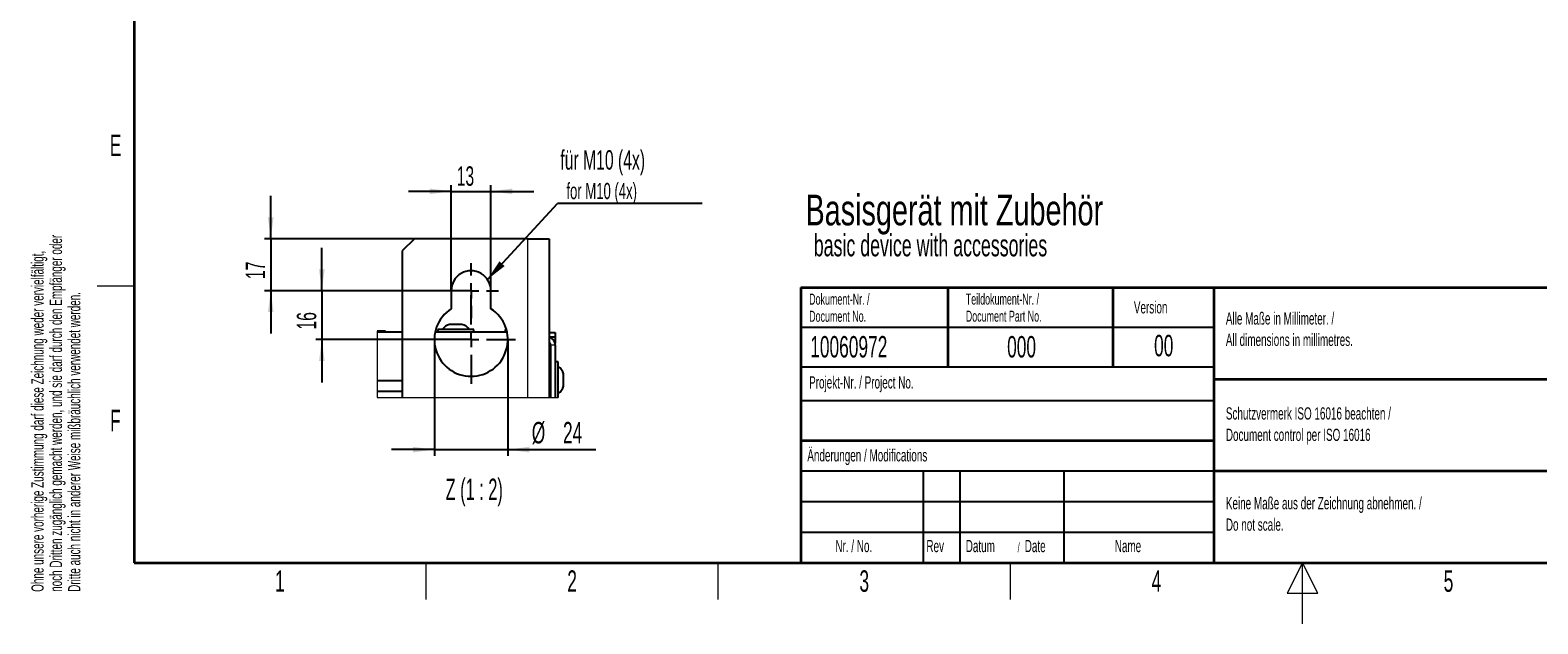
# Paper-space layout 'Blatt3' of a CAD drawing. Header units: millimetres. Extents: x 5 to 418, y 2 to 292.
# Tile 1 of 50: x 9 to 255, y 2 to 99. Entities that reach past the tile are written whole.
import ezdxf

# ---------------------------------------------------------------- set-up
doc = ezdxf.new("R2010")
doc.units = ezdxf.units.MM
doc.layers.add('SLD-0', color=7, linetype='Continuous')
doc.styles.add('SLDTEXTSTYLE0', font='TXT', dxfattribs={"width": 0.7})
doc.styles.add('SLDTEXTSTYLE1', font='TXT', dxfattribs={"width": 0.605})
doc.styles.add('SLDTEXTSTYLE3', font='TXT', dxfattribs={"width": 0.57})
doc.dimstyles.new('SLDDIMSTYLE5', dxfattribs={"dimtxt": 3.081982, "dimasz": 3.5, "dimexe": 0, "dimexo": 0.0625, "dimgap": 0.770496, "dimtad": 1, "dimlfac": 2, "dimrnd": 1e-09, "dimzin": 12, "dimdsep": 46, "dimtxsty": 'SLDTEXTSTYLE1', "dimsah": 1, "dimcen": 0.09, "dimadec": 0, "dimazin": 3, "dimtfac": 1, "dimtmove": 0, "dimatfit": 0, "dimfxl": 1, "dimfrac": 2, "dimtolj": 1, "dimtzin": 12, "dimarcsym": 0})
doc.dimstyles.new('SLDDIMSTYLE6', dxfattribs={"dimtxt": 3.5, "dimasz": 3.5, "dimexe": 0, "dimexo": 0.0625, "dimgap": 0.875, "dimtad": 1, "dimlfac": 2, "dimrnd": 1e-09, "dimzin": 12, "dimdsep": 46, "dimtxsty": 'SLDTEXTSTYLE1', "dimsah": 1, "dimcen": 0.09, "dimadec": 0, "dimazin": 3, "dimtfac": 1, "dimtmove": 0, "dimatfit": 0, "dimfxl": 1, "dimfrac": 2, "dimtolj": 1, "dimtzin": 12, "dimarcsym": 0})
doc.dimstyles.new('SLDDIMSTYLE7', dxfattribs={"dimtxt": 0.18, "dimasz": 3.5, "dimexe": 0, "dimexo": 0.0625, "dimgap": 0, "dimtad": 0, "dimtih": 1, "dimtoh": 1, "dimdec": 0, "dimrnd": 1e-09, "dimzin": 0, "dimdsep": 46, "dimtxsty": 'Standard', "dimsah": 1, "dimcen": 0.09, "dimadec": 0, "dimazin": 0, "dimtfac": 3.5, "dimtdec": 0, "dimtofl": 0, "dimtmove": 0, "dimatfit": 3, "dimfxl": 1, "dimfrac": 2, "dimtolj": 1, "dimtzin": 0, "dimarcsym": 0})

# ---------------------------------------------------------------- blocks, each defined once
blk = doc.blocks.new('SW_NOTE_0_37')
at = {"layer": 'SLD-0', "color": 0, "attachment_point": 1}
for s, insert, char_height, style in [('Basisgerät mit Zubehör', (0, 6.48), 5.0271, 'SLDTEXTSTYLE0'), ('basic device with accessories', (1.35, -0.02), 3.5956, 'SLDTEXTSTYLE1')]:
    blk.add_mtext(s, dxfattribs=dict(at, insert=insert, char_height=char_height, style=style))
blk = doc.blocks.new('SW_NOTE_0_39')
at = {"layer": 'SLD-0', "color": 0, "char_height": 2, "attachment_point": 1, "rotation": 90, "style": 'SLDTEXTSTYLE1'}
for s, insert in [('noch Dritten zugänglich gemacht werden, und sie darf durch den Empfänger oder', (0.42, 0)), ('Ohne unsere vorherige Zustimmung darf diese Zeichnung weder vervielfältigt,', (-2.58, 0)), ('Dritte auch nicht in anderer Weise mißbräuchlich verwendet werden.', (3.42, 0))]:
    blk.add_mtext(s, dxfattribs=dict(at, insert=insert))
blk = doc.blocks.new('SW_NOTE_0_40')
at = {"layer": 'SLD-0', "color": 0, "attachment_point": 1, "style": 'SLDTEXTSTYLE1'}
for s, insert, char_height in [('Datum', (0, 2.58), 2), ('Date', (9.64, 2.58), 2), ('/', (8.48, 2.08), 1.5)]:
    blk.add_mtext(s, dxfattribs=dict(at, insert=insert, char_height=char_height))
blk = doc.blocks.new('SW_NOTE_0_41')
at = {"layer": 'SLD-0', "color": 0, "char_height": 2, "attachment_point": 1, "style": 'SLDTEXTSTYLE1'}
for s, insert in [('Alle Maße in Millimeter. /', (0, 2.58)), ('All dimensions in millimetres.', (0, -0.92))]:
    blk.add_mtext(s, dxfattribs=dict(at, insert=insert))
blk = doc.blocks.new('SW_NOTE_0_42')
at = {"layer": 'SLD-0', "color": 0, "char_height": 1.8, "attachment_point": 1, "style": 'SLDTEXTSTYLE1'}
for s, insert in [('Teildokument-Nr. /', (0, 2.32)), ('Document Part No.', (0, -0.48))]:
    blk.add_mtext(s, dxfattribs=dict(at, insert=insert))
blk = doc.blocks.new('SW_NOTE_0_43')
at = {"layer": 'SLD-0', "color": 0, "char_height": 1.8, "attachment_point": 1, "style": 'SLDTEXTSTYLE1'}
for s, insert in [('Dokument-Nr. /', (0, 2.32)), ('Document No.', (0, -0.48))]:
    blk.add_mtext(s, dxfattribs=dict(at, insert=insert))
blk = doc.blocks.new('SW_NOTE_0_44')
at = {"layer": 'SLD-0', "color": 0, "char_height": 2, "attachment_point": 1, "style": 'SLDTEXTSTYLE1'}
for s, insert in [('Keine Maße aus der Zeichnung abnehmen. /', (0, 2.58)), ('Do not scale.', (0, -0.92))]:
    blk.add_mtext(s, dxfattribs=dict(at, insert=insert))
blk = doc.blocks.new('SW_NOTE_0_45')
at = {"layer": 'SLD-0', "color": 0, "char_height": 2, "attachment_point": 1, "style": 'SLDTEXTSTYLE1'}
for s, insert in [('Schutzvermerk ISO 16016 beachten /', (0, 2.58)), ('Document control per ISO 16016', (0, -0.92))]:
    blk.add_mtext(s, dxfattribs=dict(at, insert=insert))
blk = doc.blocks.new('_D_22')
at = {"layer": 'SLD-0', "color": 7}
for p, q in [((48.35, 64.97), (48.35, 71.97)), ((71.84, 64.97), (47.35, 64.97)), ((48.35, 64.97), (48.35, 56.47)), ((81.09, 56.47), (47.35, 56.47)), ((48.35, 56.47), (48.35, 49.47))]:
    blk.add_line(p, q, dxfattribs=at)
for points in [[(48.35, 64.97), (48.81, 68.47), (47.89, 68.47)], [(48.35, 56.47), (47.89, 52.97), (48.81, 52.97)]]:
    blk.add_solid(points, dxfattribs=at)
at = {"layer": 'SLD-0', "color": 7, "insert": (44.26, 58.37), "char_height": 3.175, "attachment_point": 1, "rotation": 90, "style": 'SLDTEXTSTYLE1'}
blk.add_mtext('17', dxfattribs=at)
blk = doc.blocks.new('_D_23')
at = {"layer": 'SLD-0', "color": 7}
for p, q in [((56.7, 56.47), (56.7, 63.47)), ((81.09, 56.47), (55.7, 56.47)), ((56.7, 56.47), (56.7, 48.47)), ((81.09, 48.47), (55.7, 48.47)), ((56.7, 48.47), (56.7, 41.47))]:
    blk.add_line(p, q, dxfattribs=at)
for points in [[(56.7, 56.47), (57.16, 59.97), (56.24, 59.97)], [(56.7, 48.47), (56.24, 44.97), (57.16, 44.97)]]:
    blk.add_solid(points, dxfattribs=at)
at = {"layer": 'SLD-0', "color": 7, "insert": (52.61, 50.12), "char_height": 3.175, "attachment_point": 1, "rotation": 90, "style": 'SLDTEXTSTYLE1'}
blk.add_mtext('16', dxfattribs=at)
blk = doc.blocks.new('_D_24')
at = {"layer": 'SLD-0', "color": 7}
for p, q in [((77.84, 72.72), (70.84, 72.72)), ((77.84, 56.47), (77.84, 73.72)), ((77.84, 72.72), (84.34, 72.72)), ((84.34, 56.47), (84.34, 73.72)), ((84.34, 72.72), (91.34, 72.72))]:
    blk.add_line(p, q, dxfattribs=at)
for points in [[(77.84, 72.72), (74.34, 73.18), (74.34, 72.26)], [(84.34, 72.72), (87.84, 72.26), (87.84, 73.18)]]:
    blk.add_solid(points, dxfattribs=at)
at = {"layer": 'SLD-0', "color": 7, "insert": (78.74, 76.81), "char_height": 3.175, "attachment_point": 1, "style": 'SLDTEXTSTYLE1'}
blk.add_mtext('13', dxfattribs=at)
blk = doc.blocks.new('_D_25')
at = {"layer": 'SLD-0', "color": 7}
for p, q in [((75.09, 48.47), (75.09, 29.49)), ((87.09, 48.47), (87.09, 29.49)), ((75.09, 30.49), (68.09, 30.49)), ((75.09, 30.49), (87.09, 30.49)), ((87.09, 30.49), (101.46, 30.49))]:
    blk.add_line(p, q, dxfattribs=at)
for points in [[(75.09, 30.49), (71.59, 30.95), (71.59, 30.03)], [(87.09, 30.49), (90.59, 30.03), (90.59, 30.95)]]:
    blk.add_solid(points, dxfattribs=at)
at = {"layer": 'SLD-0', "color": 7, "char_height": 3.5, "attachment_point": 1, "style": 'SLDTEXTSTYLE1'}
for s, insert in [('%%c', (91.01, 35.01)), ('24', (96.12, 35.02))]:
    blk.add_mtext(s, dxfattribs=dict(at, insert=insert))
blk = doc.blocks.new('SW_NOTE_0_55')
at = {"layer": 'SLD-0', "color": 0}
blk.add_line((23.63, 0), (0, 0), dxfattribs=at)
at = {"layer": 'SLD-0', "color": 0, "attachment_point": 1, "style": 'SLDTEXTSTYLE1'}
for s, insert, char_height in [('für M10 (4x)', (0.44, 8.73), 3.175), ('for M10 (4x)', (1.43, 3.38), 2.6458)]:
    blk.add_mtext(s, dxfattribs=dict(at, insert=insert, char_height=char_height))
blk = doc.blocks.new('SW_CENTERMARKSYMBOL_14')
at = {"layer": 'SLD-0', "color": 0}
for p, q in [((0, 2.5), (0, 4.5)), ((-2.5, 0), (-4.5, 0)), ((0, 0), (-1.25, 0)), ((0, 0), (0, 1.25)), ((0, 0), (0, -1.25)), ((0, 0), (1.25, 0)), ((2.5, 0), (4.5, 0)), ((0, -2.5), (0, -4.5))]:
    blk.add_line(p, q, dxfattribs=at)
blk = doc.blocks.new('SW_CENTERMARKSYMBOL_15')
at = {"layer": 'SLD-0', "color": 0}
for p, q in [((0, 2.5), (0, 7.25)), ((-2.5, 0), (-7.25, 0)), ((0, 0), (-1.25, 0)), ((0, 0), (0, 1.25)), ((0, 0), (0, -1.25)), ((0, 0), (1.25, 0)), ((2.5, 0), (7.25, 0)), ((0, -2.5), (0, -7.25))]:
    blk.add_line(p, q, dxfattribs=at)

psp = doc.layouts.new('Blatt3')

# ---------------------------------------------------------------- linework, layer by layer
at = {"color": 7, "linetype": 'Continuous', "lineweight": 25}
for p, q in [((71.8401, 64.9746), (69.8401, 62.9746)), ((90.3401, 64.9746), (71.8401, 64.9746)), ((90.3401, 64.9746), (93.8401, 64.9746)), ((93.8401, 64.9746), (93.8401, 39.0018)), ((69.8401, 62.9746), (69.8401, 39.0018)), ((77.8401, 56.4746), (77.8401, 53.5182)), ((84.3401, 53.5182), (84.3401, 56.4746)), ((67.0901, 49.8746), (65.748, 49.8746)), ((65.748, 49.7246), (69.8401, 49.7246)), ((67.0901, 49.7246), (67.0901, 49.8746)), ((75.2217, 49.7246), (86.9584, 49.7246)), ((75.6401, 50.1246), (75.6401, 49.7246)), ((81.1555, 50.1246), (75.6401, 50.1246)), ((79.4597, 50.9746), (77.5901, 50.9746)), ((79.5901, 50.9746), (79.4597, 50.9746)), ((81.5401, 50.1246), (81.1555, 50.1246)), ((81.5401, 49.7246), (81.5401, 50.1246)), ((86.6401, 50.1246), (86.6401, 49.7246)), ((86.8588, 50.1246), (86.6401, 50.1246)), ((93.8401, 49.6246), (94.8401, 49.6246)), ((94.8401, 49.6246), (94.8401, 48.8746)), ((94.8401, 48.8746), (93.8401, 48.8746)), ((93.8401, 47.7246), (94.08, 47.7246)), ((94.0901, 48.7703), (94.0901, 48.8746)), ((94.0901, 47.6246), (94.0901, 39.0018)), ((94.8401, 47.8746), (94.8148, 47.8746)), ((94.8401, 48.8746), (94.8401, 47.8746)), ((94.8401, 47.6246), (94.8401, 47.8746)), ((94.8401, 47.6246), (94.8401, 39.0018)), ((95.3401, 44.8246), (94.8401, 44.8246)), ((95.3401, 39.0018), (95.3401, 44.8246)), ((96.1901, 40.8746), (96.1901, 42.8746)), ((69.8401, 41.7246), (65.748, 41.7246)), ((69.8401, 39.9746), (65.748, 39.9746))]:
    psp.add_line(p, q, dxfattribs=at)
at = {"color": 7, "linetype": 'Continuous', "lineweight": 18}
for p, q in [((90.3401, 64.9746), (90.3401, 39.0018)), ((94.0901, 47.6246), (94.8401, 47.6246))]:
    psp.add_line(p, q, dxfattribs=at)
at = {"color": 7, "linetype": 'Continuous', "lineweight": 18, "flags": 128}
psp.add_lwpolyline([(65.748, 49.8746), (65.748, 49.7246), (65.748, 41.7246), (65.748, 39.9746), (65.748, 39.0018), (69.8401, 39.0018), (90.3401, 39.0018), (93.8401, 39.0018), (94.0901, 39.0018), (94.8401, 39.0018), (95.3401, 39.0018)], dxfattribs=at)
at = {"color": 7, "linetype": 'Continuous', "lineweight": 25}
for centre, radius, start, end in [((81.0901, 56.4746), 3.25, 359.999884, 180.000116), ((81.0901, 48.4746), 6, 122.797151, 57.202849), ((78.0652, 49.0318), 2, 103.741395, 146.880617), ((79.115, 49.0318), 2, 33.119383, 76.258605), ((93.5901, 47.6246), 1.25, 0.000793, 78.462524), ((93.5901, 47.6246), 0.5, 359.999461, 60.001363), ((94.2474, 42.3996), 1.9999, 13.740994, 56.881828), ((94.2474, 41.3496), 1.9999, 303.118034, 346.259815)]:
    psp.add_arc(centre, radius, start, end, dxfattribs=at)
at = {"layer": 'SLD-0', "lineweight": 35}
for p, q in [((26, 282.5), (26, 12)), ((135, 57), (408, 57)), ((135, 57), (135, 12)), ((159, 57), (159, 44)), ((186, 57), (186, 44)), ((202.5, 57), (202.5, 12)), ((202.5, 42), (259, 42)), ((135, 32), (202.5, 32)), ((202.5, 27), (259, 27)), ((26, 12), (408, 12)), ((135, 12), (408, 12))]:
    psp.add_line(p, q, dxfattribs=at)
at = {"layer": 'SLD-0', "lineweight": 18}
for p, q in [((20, 57.25), (26, 57.25)), ((73.75, 6), (73.75, 12)), ((121.5, 6), (121.5, 12)), ((169.25, 6), (169.25, 12)), ((217, 12), (214.5, 7)), ((217, 2), (217, 12)), ((219.5, 7), (217, 12)), ((214.5, 7), (219.5, 7))]:
    psp.add_line(p, q, dxfattribs=at)
at = {"layer": 'SLD-0'}
for p, q in [((135, 50.5), (202.5, 50.5)), ((135, 38.5), (202.5, 38.5)), ((135, 27), (202.5, 27)), ((155, 27), (155, 12)), ((161, 27), (161, 12)), ((178, 27), (178, 12)), ((135, 22), (202.5, 22)), ((135, 17), (202.5, 17))]:
    psp.add_line(p, q, dxfattribs=at)
at = {"layer": 'SLD-0', "lineweight": 25}
psp.add_line((135, 44), (202.5, 44), dxfattribs=at)

# ---------------------------------------------------------------- block references
at = {"layer": 'SLD-0'}
for name, p in [('SW_NOTE_0_39', (11.808, 7.2381)), ('SW_NOTE_0_43', (136.354, 53.6688)), ('SW_NOTE_0_42', (161.9554, 53.687)), ('SW_NOTE_0_41', (204.464, 50.3607)), ('SW_NOTE_0_45', (204.464, 34.8277)), ('SW_NOTE_0_44', (204.464, 20.1509)), ('SW_NOTE_0_40', (161.9462, 13.1463))]:
    psp.add_blockref(name, p, dxfattribs=at)
at = {"layer": 'SLD-0', "color": 7}
for name, p in [('SW_NOTE_0_55', (95.2447, 70.7184)), ('SW_NOTE_0_37', (135.7557, 65.7113)), ('SW_CENTERMARKSYMBOL_14', (81.0901, 56.4746)), ('SW_CENTERMARKSYMBOL_15', (81.0901, 48.4746))]:
    psp.add_blockref(name, p, dxfattribs=at)

# ---------------------------------------------------------------- texts
at = {"layer": 'SLD-0'}
for s, insert, char_height, attachment_point, style in [('E', (22.9816, 82.0011), 3.5, 2, 'SLDTEXTSTYLE1'), ('Version', (189.4285, 54.7601), 2, 1, 'SLDTEXTSTYLE1'), ('00', (194.3073, 49.2527), 3.5, 2, 'SLDTEXTSTYLE1'), ('10060972', (136.5297, 49.0581), 3.5, 1, 'SLDTEXTSTYLE1'), ('000', (168.711, 49.0581), 3.5, 1, 'SLDTEXTSTYLE1'), ('Projekt-Nr. / Project No.', (136.3454, 42.4834), 2, 1, 'SLDTEXTSTYLE1'), ('F', (22.9536, 37.0011), 3.5, 2, 'SLDTEXTSTYLE1'), ('Änderungen / Modifications', (136.0531, 30.5619), 2, 1, 'SLDTEXTSTYLE1'), ('Z (1 : 2)', (81.6128, 25.7515), 3.5, 2, 'SLDTEXTSTYLE3'), ('Nr. / No.', (140.6365, 15.7244), 2, 1, 'SLDTEXTSTYLE1'), ('Rev', (155.5183, 15.7244), 2, 1, 'SLDTEXTSTYLE1'), ('Name', (186.3108, 15.729), 2, 1, 'SLDTEXTSTYLE1'), ('1', (49.8527, 10.743), 3.5, 2, 'SLDTEXTSTYLE1'), ('2', (97.6027, 10.743), 3.5, 2, 'SLDTEXTSTYLE1'), ('3', (145.3527, 10.743), 3.5, 2, 'SLDTEXTSTYLE1'), ('4', (193.1027, 10.743), 3.5, 2, 'SLDTEXTSTYLE1'), ('5', (240.8527, 10.743), 3.5, 2, 'SLDTEXTSTYLE1')]:
    psp.add_mtext(s, dxfattribs=dict(at, insert=insert, char_height=char_height, attachment_point=attachment_point, style=style))

# ---------------------------------------------------------------- dimensions: what is measured, and where the dimension line sits
at = {"layer": 'SLD-0', "color": 7}
dim = psp.add_linear_dim(base=(84.3401, 72.7217), p1=(77.8401, 56.4746), p2=(84.3401, 56.4746), dimstyle='SLDDIMSTYLE5', dxfattribs=at)
dim.commit()
dim.dimension.update_dxf_attribs({"geometry": '_D_24', "text_midpoint": (81.0901, 72.7217), "dimtype": 160})
for base, p1, p2, picture, middle in [((48.3483, 56.4746), (71.8401, 64.9746), (81.0901, 56.4746), '_D_22', (48.3483, 60.7246)), ((56.7027, 48.4746), (81.0901, 56.4746), (81.0901, 48.4746), '_D_23', (56.7027, 52.4746))]:
    dim = psp.add_linear_dim(base=base, p1=p1, p2=p2, angle=90, dimstyle='SLDDIMSTYLE5', dxfattribs=at)
    dim.commit()
    dim.dimension.update_dxf_attribs({"geometry": picture, "text_midpoint": middle, "dimtype": 160})
dim = psp.add_linear_dim(base=(87.0901, 30.4937), p1=(75.0901, 48.4746), p2=(87.0901, 48.4746), text='%%c<>', dimstyle='SLDDIMSTYLE6', dxfattribs=at)
dim.commit()
dim.dimension.update_dxf_attribs({"geometry": '_D_25', "text_midpoint": (96.2385, 30.4937), "dimtype": 160})

# ---------------------------------------------------------------- leaders
psp.add_leader([(83.7701, 58.3131), (95.2447, 70.7184)], dimstyle='SLDDIMSTYLE7', dxfattribs=at)

doc.saveas('drawing.dxf')
